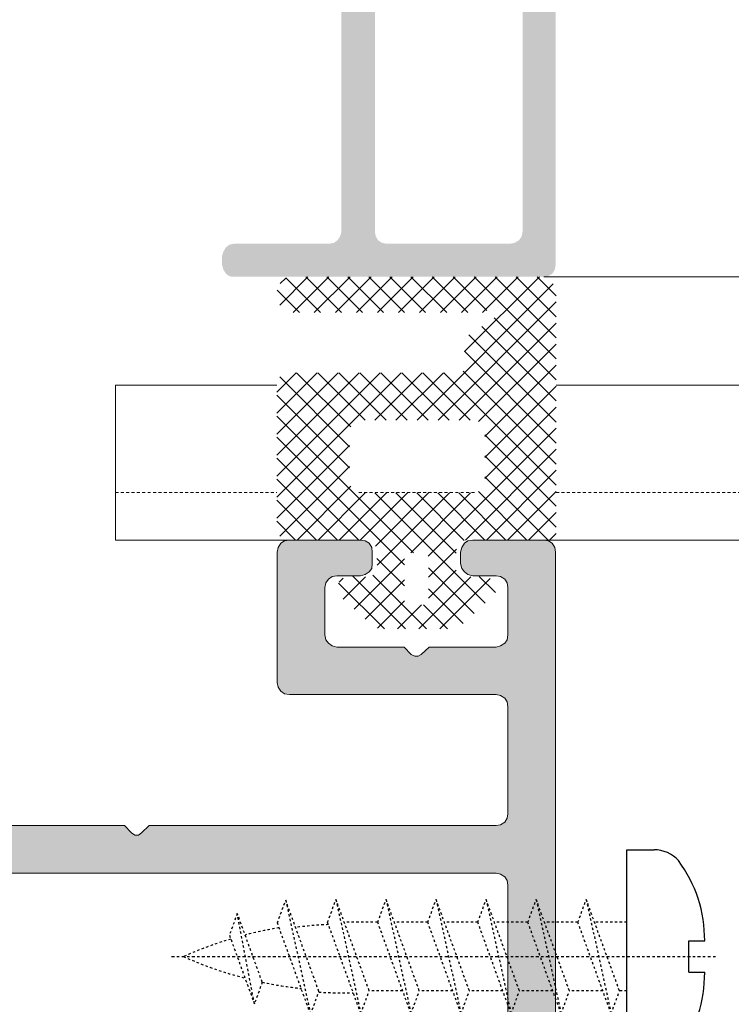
# Model space of a CAD drawing. Header units: millimetres. Extents: x -158258 to 126254, y -16359 to 60195.
# Tile 143 of 173: x -130156 to -130127, y 20854 to 20895. Entities that reach past the tile are written whole.
import ezdxf

# ---------------------------------------------------------------- set-up
doc = ezdxf.new("R2010")
doc.units = ezdxf.units.MM
doc.header["$LTSCALE"] = 0.1
doc.header["$MEASUREMENT"] = 0
doc.linetypes.add('CENTER', pattern=[2, 1.25, -0.25, 0.25, -0.25])
doc.linetypes.add('HIDDEN', pattern=[0.375, 0.25, -0.125])
doc.layers.add('01. Aluminium (Main Structure)', color=6, linetype='Continuous', lineweight=5)
doc.layers.add('3_Hatch', color=8, linetype='Continuous', lineweight=0)
for name, color, linetype in [('CENTER LINE', 8, 'CENTER'), ('DRY WALL LINE', 1, 'Continuous'), ('HARDWARES', 7, 'Continuous')]:
    doc.layers.add(name, color=color, linetype=linetype)

# ---------------------------------------------------------------- blocks, each defined once
blk = doc.blocks.new('A$C23054C9A')
at = {"layer": '3_Hatch'}
h = blk.add_hatch(color=256, dxfattribs=at)
h.dxf.hatch_style = 1
h.paths.add_polyline_path([(10.36235835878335, 60.5273725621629), (10.36235835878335, 25.99274578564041), (10.32502586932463, 25.82786062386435), (10.21613944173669, 25.645346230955), (10.03258803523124, 25.53542278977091), (9.850073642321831, 25.51675654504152), (4.654635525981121, 25.51675654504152), (4.453454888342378, 25.53542278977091), (4.289606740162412, 25.645346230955), (4.197312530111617, 25.82786062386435), (4.16101705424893, 25.99274578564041), (4.16101705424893, 60.5273725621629), (4.197312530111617, 60.71092396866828), (4.289606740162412, 60.87477211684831), (4.453454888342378, 60.98469555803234), (4.654635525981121, 61.02202804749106), (9.850073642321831, 61.02202804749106), (10.03258803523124, 60.98469555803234), (10.21613944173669, 60.87477211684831), (10.32502586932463, 60.71092396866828)], flags=16)
h.paths.add_polyline_path([(4.16101705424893, 5.890237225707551), (4.106055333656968, 6.091417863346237), (3.996131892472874, 6.256303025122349), (3.84991297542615, 6.366226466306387), (3.648732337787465, 6.402521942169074), (3.246371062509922, 6.402521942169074), (3.063856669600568, 6.366226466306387), (2.898971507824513, 6.256303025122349), (2.789048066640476, 6.091417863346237), (2.752752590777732, 5.890237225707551), (2.752752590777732, 1.902919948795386), (2.69779087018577, 1.701739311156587), (2.587867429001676, 1.536854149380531), (2.441648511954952, 1.426930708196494), (2.240467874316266, 1.408264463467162), (-4.454491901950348, 1.408264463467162), (-4.637006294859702, 1.426930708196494), (-4.801891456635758, 1.536854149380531), (-4.911814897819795, 1.701739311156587), (-4.948110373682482, 1.902919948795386), (-4.948110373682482, 19.49896664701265), (-4.911814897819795, 19.70014728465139), (-4.801891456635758, 19.84636620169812), (-4.637006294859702, 19.95628964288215), (-4.454491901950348, 20.01125136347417), (-1.893068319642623, 20.01125136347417), (-1.710553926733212, 20.04754683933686), (-1.545668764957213, 20.15747028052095), (-1.435745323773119, 20.32235544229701), (-1.399449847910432, 20.50486983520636), (-1.399449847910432, 23.59620736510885), (-1.380783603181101, 23.7973880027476), (-1.271897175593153, 23.96227316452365), (-1.088345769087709, 24.07219660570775), (-0.88716513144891, 24.10849208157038), (2.240467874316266, 24.10849208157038), (2.441648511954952, 24.07219660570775), (2.587867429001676, 23.96227316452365), (2.69779087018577, 23.7973880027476), (2.752752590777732, 23.59620736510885), (2.752752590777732, 19.60889008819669), (2.789048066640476, 19.40770945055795), (2.898971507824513, 19.26149053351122), (3.063856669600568, 19.15156709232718), (3.246371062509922, 19.11527161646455), (3.648732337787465, 19.11527161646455), (3.84991297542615, 19.15156709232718), (3.996131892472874, 19.26149053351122), (4.106055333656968, 19.40770945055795), (4.16101705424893, 19.60889008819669), (4.16101705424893, 23.59620736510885), (4.197312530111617, 23.7973880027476), (4.289606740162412, 23.96227316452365), (4.453454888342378, 24.07219660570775), (4.654635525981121, 24.10849208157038), (9.850073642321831, 24.10849208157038), (10.03258803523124, 24.07219660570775), (10.21613944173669, 23.96227316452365), (10.32502586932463, 23.7973880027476), (10.36235835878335, 23.59620736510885), (10.36235835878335, 1.902919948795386), (10.32502586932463, 1.701739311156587), (10.21613944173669, 1.536854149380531), (10.03258803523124, 1.426930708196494), (9.850073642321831, 1.408264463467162), (4.654635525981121, 1.408264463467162), (4.453454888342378, 1.426930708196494), (4.289606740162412, 1.536854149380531), (4.197312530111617, 1.701739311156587), (4.16101705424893, 1.902919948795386)], flags=16)
h.paths.add_polyline_path([(-6.045270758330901, 4.536934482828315), (-6.35637483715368, 4.225830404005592), (-6.35637483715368, 1.902919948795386), (-6.3937073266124, 1.701739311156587), (-6.502593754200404, 1.536854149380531), (-6.667478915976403, 1.426930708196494), (-6.868659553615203, 1.408264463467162), (-9.246531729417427, 1.408264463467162), (-9.447712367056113, 1.426930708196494), (-9.593931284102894, 1.536854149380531), (-9.70385472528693, 1.701739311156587), (-9.75881644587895, 1.902919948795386), (-9.75881644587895, 2.506461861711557), (-9.795111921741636, 2.688976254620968), (-9.905035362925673, 2.853861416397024), (-10.06992052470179, 2.963784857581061), (-10.25243491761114, 3.000080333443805), (-10.45361555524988, 2.963784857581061), (-10.61850071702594, 2.853861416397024), (-10.72842415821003, 2.688976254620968), (-10.76471963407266, 2.506461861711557), (-10.76471963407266, 0.493618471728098), (-10.72842415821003, 0.3111040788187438), (-10.61850071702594, 0.1462189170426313), (-10.45361555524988, 0.03629547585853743), (-10.25243491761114, -4.035882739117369e-12), (10.25243491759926, -4.035882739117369e-12), (10.453615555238, -0.05496172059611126), (10.59983447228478, -0.1648851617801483), (10.70975791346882, -0.3111040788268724), (10.76471963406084, -0.512284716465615), (10.76471963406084, -1.518187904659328), (10.80101510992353, -1.700702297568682), (10.89227230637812, -1.865587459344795), (11.05715746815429, -1.975510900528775), (11.25833810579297, -1.99314013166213), (11.44085249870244, -1.975510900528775), (11.6057376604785, -1.865587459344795), (11.71566110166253, -1.700702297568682), (11.75195657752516, -1.518187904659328), (11.75195657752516, 61.91800779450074), (11.71566110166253, 62.11918843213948), (11.6057376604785, 62.28407359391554), (11.44085249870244, 62.39296002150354), (11.25833810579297, 62.41162626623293), (-1.746849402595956, 62.41162626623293), (-1.948030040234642, 62.39296002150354), (-2.094248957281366, 62.28407359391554), (-2.20417239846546, 62.11918843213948), (-2.259134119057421, 61.91800779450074), (-2.259134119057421, 61.5156465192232), (-2.20417239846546, 61.3507613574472), (-2.094248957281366, 61.16824696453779), (-1.948030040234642, 61.05832352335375), (-1.746849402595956, 61.02202804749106), (2.240467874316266, 61.02202804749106), (2.441648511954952, 60.98469555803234), (2.587867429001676, 60.87477211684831), (2.69779087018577, 60.71092396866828), (2.752752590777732, 60.5273725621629), (2.752752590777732, 25.99274578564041), (2.69779087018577, 25.82786062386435), (2.587867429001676, 25.645346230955), (2.441648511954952, 25.53542278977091), (2.240467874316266, 25.51675654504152), (-3.832283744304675, 25.51675654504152), (-3.997168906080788, 25.48046106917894), (-4.088426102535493, 25.42549934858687), (-4.179683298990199, 25.37053762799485), (-4.23464501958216, 25.29794667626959), (-4.289606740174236, 25.22431871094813), (-4.308272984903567, 25.13306151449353), (-4.325902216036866, 25.05943354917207), (-4.325902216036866, 24.96817635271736), (-4.308272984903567, 24.87691915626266), (-4.289606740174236, 24.78566195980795), (-4.23464501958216, 24.7120339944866), (-4.179683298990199, 24.63944304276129), (-4.088426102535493, 24.58448132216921), (-3.997168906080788, 24.54818584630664), (-3.88724546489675, 24.51085335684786), (-3.302369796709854, 24.51085335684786), (-3.101189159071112, 24.4558916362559), (-2.953933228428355, 24.34700520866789), (-2.84504680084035, 24.19974927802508), (-2.807714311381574, 23.99856864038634), (-2.807714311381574, 21.9141713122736), (-2.84504680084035, 21.71299067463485), (-2.953933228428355, 21.5481055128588), (-3.101189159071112, 21.43818207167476), (-3.302369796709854, 21.40188659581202), (-8.86283669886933, 21.40188659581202), (-9.045351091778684, 21.43818207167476), (-9.21023625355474, 21.5481055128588), (-9.320159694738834, 21.71299067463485), (-9.356455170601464, 21.9141713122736), (-9.356455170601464, 23.99856864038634), (-9.320159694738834, 24.19974927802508), (-9.21023625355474, 24.34700520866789), (-9.045351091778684, 24.4558916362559), (-8.86283669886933, 24.51085335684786), (-8.331885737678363, 24.51085335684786), (-8.130705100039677, 24.54818584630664), (-7.984486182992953, 24.65707227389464), (-7.874562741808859, 24.80432820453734), (-7.819601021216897, 25.00550884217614), (-7.874562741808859, 25.20668947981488), (-7.984486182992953, 25.35290839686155), (-8.130705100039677, 25.46283183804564), (-8.331885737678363, 25.51675654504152), (-10.25243491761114, 25.51675654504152), (-10.45361555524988, 25.46283183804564), (-10.61850071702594, 25.35290839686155), (-10.72842415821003, 25.20668947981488), (-10.76471963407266, 25.00550884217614), (-10.76471963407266, 17.9081877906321), (-10.72842415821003, 17.70700715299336), (-10.61850071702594, 17.54212199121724), (-10.45361555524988, 17.43219855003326), (-10.25243491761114, 17.39590307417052), (-9.868739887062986, 17.39590307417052), (-9.667559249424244, 17.43219855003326), (-9.48504485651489, 17.54212199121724), (-9.41141689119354, 17.70700715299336), (-9.356455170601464, 17.9081877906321), (-9.356455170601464, 19.49896664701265), (-9.320159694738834, 19.70014728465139), (-9.21023625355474, 19.84636620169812), (-9.045351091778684, 19.95628964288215), (-8.86283669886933, 20.01125136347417), (-6.868659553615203, 20.01125136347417), (-6.667478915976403, 19.95628964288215), (-6.502593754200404, 19.84636620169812), (-6.3937073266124, 19.70014728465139), (-6.35637483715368, 19.49896664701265), (-6.35637483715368, 10.24362030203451), (-6.3937073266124, 10.06110590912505), (-6.502593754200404, 9.896220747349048), (-6.667478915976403, 9.786297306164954), (-6.868659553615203, 9.731335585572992), (-8.86283669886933, 9.731335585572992), (-9.045351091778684, 9.786297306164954), (-9.21023625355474, 9.896220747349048), (-9.320159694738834, 10.06110590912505), (-9.356455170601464, 10.24362030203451), (-9.356455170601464, 11.30448521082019), (-9.41141689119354, 11.4869996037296), (-9.48504485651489, 11.65188476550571), (-9.667559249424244, 11.76180820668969), (-9.868739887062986, 11.79810368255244), (-10.25243491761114, 11.79810368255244), (-10.45361555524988, 11.76180820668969), (-10.61850071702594, 11.65188476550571), (-10.72842415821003, 11.4869996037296), (-10.76471963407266, 11.30448521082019), (-10.76471963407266, 6.987397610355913), (-10.74709040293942, 6.859844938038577), (-10.70975791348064, 6.768587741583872), (-10.65479619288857, 6.694959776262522), (-10.59983447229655, 6.639998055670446), (-10.54590976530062, 6.585036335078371), (-10.47228179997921, 6.548740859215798), (-10.39865383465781, 6.512445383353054), (-10.32606288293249, 6.493779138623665), (-10.25243491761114, 6.493779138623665), (-10.16117772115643, 6.493779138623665), (-10.08858676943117, 6.530074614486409), (-10.01495880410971, 6.567407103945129), (-9.941330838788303, 6.603702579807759), (-9.887406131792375, 6.676293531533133), (-9.8324444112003, 6.74992149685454), (-9.75881644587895, 6.987397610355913), (-9.75881644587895, 7.590939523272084), (-9.70385472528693, 7.792120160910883), (-9.593931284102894, 7.957005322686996), (-9.447712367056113, 8.066928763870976), (-9.246531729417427, 8.085595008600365), (-6.868659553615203, 8.085595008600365), (-6.667478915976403, 8.066928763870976), (-6.502593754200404, 7.957005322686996), (-6.3937073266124, 7.792120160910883), (-6.35637483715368, 7.590939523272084), (-6.35637483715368, 5.268029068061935), (-6.045270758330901, 4.956924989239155), (-5.954013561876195, 4.829372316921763), (-5.954013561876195, 4.664487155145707)])
blk = doc.blocks.new('A$C768C5112')
at = {"layer": '3_Hatch'}
h = blk.add_hatch(color=256, dxfattribs=at)
h.dxf.hatch_style = 1
h.paths.add_polyline_path([(-4.223506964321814, -41.98522546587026), (-3.912497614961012, -41.67421611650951), (-3.912497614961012, -37.70677351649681), (-4.498231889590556, -36.68251605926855), (-4.498231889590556, -2.487038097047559), (-4.461947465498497, -2.304579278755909), (-4.352057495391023, -2.139744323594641), (-4.205883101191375, -2.029854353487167), (-4.004763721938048, -1.993569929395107), (4.004763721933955, -1.993569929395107), (4.188259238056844, -2.029854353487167), (4.35205749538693, -2.139744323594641), (4.461947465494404, -2.304579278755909), (4.516892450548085, -2.487038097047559), (4.516892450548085, -36.68251605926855), (3.894873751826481, -37.70677351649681), (3.894873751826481, -41.67421611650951), (4.205883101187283, -41.98522546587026), (4.297112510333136, -42.13139986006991), (4.297112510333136, -42.27757425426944), (4.205883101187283, -42.42374864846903), (3.894873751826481, -42.71713413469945), (3.894873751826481, -46.6845767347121), (4.516892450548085, -47.70883419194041), (4.516892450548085, -53.70716784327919), (4.461947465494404, -53.8896266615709), (4.35205749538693, -54.05446161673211), (4.188259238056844, -54.16435158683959), (4.004763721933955, -54.2006360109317), (-4.004763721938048, -54.2006360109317), (-4.205883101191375, -54.16435158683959), (-4.352057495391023, -54.05446161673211), (-4.461947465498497, -53.8896266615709), (-4.498231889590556, -53.70716784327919), (-4.498231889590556, -47.70883419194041), (-3.912497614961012, -46.6845767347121), (-3.912497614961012, -42.71713413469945), (-4.223506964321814, -42.42374864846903), (-4.278451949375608, -42.27757425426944), (-4.278451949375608, -42.13139986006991)], flags=16)
h.paths.add_polyline_path([(10.03938179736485, -54.01714049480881), (9.984436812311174, -54.2006360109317), (9.965776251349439, -54.38309482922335), (9.856922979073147, -54.54792978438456), (9.692088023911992, -54.65781975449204), (9.509629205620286, -54.69410417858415), (7.003930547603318, -54.69410417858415), (6.821471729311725, -54.65781975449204), (6.637976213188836, -54.54792978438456), (6.528086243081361, -54.38309482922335), (6.510462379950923, -54.2006360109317), (6.510462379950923, -2.487038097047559), (6.528086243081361, -2.304579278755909), (6.637976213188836, -2.139744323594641), (6.821471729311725, -2.029854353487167), (7.003930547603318, -1.993569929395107), (11.88677733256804, -1.993569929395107), (12.17912612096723, -1.682560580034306), (12.32530051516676, -1.591331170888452), (12.47147490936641, -1.591331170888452), (12.59898874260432, -1.682560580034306), (12.92865865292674, -1.993569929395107), (27.50255676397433, -1.993569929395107), (27.68605228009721, -2.029854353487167), (27.86851109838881, -2.139744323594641), (27.95974050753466, -2.304579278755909), (27.99602493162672, -2.487038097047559), (27.99602493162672, -6.985269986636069), (27.95974050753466, -7.186389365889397), (27.86851109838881, -7.351224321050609), (27.68605228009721, -7.461114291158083), (27.50255676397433, -7.497398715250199), (18.81710233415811, -7.497398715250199), (18.61598295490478, -7.533683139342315), (18.45114799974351, -7.64357310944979), (18.34125802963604, -7.808408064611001), (18.30497360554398, -8.009527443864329), (18.30497360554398, -13.47707180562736), (18.34125802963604, -13.67819118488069), (18.45114799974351, -13.86065000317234), (18.61598295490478, -13.95291611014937), (18.81710233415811, -13.98920053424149), (21.79760859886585, -13.98920053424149), (21.99872797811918, -13.95291611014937), (22.16356293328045, -13.86065000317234), (22.27241620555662, -13.67819118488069), (22.29107676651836, -13.47707180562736), (22.29107676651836, -13.00122750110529), (22.27241620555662, -12.80010812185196), (22.16356293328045, -12.65393372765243), (21.99872797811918, -12.5440437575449), (21.79760859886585, -12.49013547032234), (20.80963556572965, -12.49013547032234), (20.60851618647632, -12.4528143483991), (20.46234179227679, -12.34292437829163), (20.35245182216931, -12.19674998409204), (20.29750683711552, -11.99563060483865), (20.29750683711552, -10.00309737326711), (20.35245182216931, -9.801977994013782), (20.46234179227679, -9.655803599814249), (20.60851618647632, -9.545913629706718), (20.80963556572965, -9.49096864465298), (23.64396743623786, -9.49096864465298), (23.93735292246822, -9.179959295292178), (24.08352731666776, -9.106353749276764), (24.2297017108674, -9.106353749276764), (24.35721554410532, -9.179959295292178), (24.68688545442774, -9.49096864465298), (27.50255676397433, -9.49096864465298), (27.68605228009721, -9.545913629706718), (27.86851109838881, -9.655803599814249), (27.95974050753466, -9.801977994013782), (27.99602493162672, -10.00309737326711), (27.99602493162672, -11.99563060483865), (27.95974050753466, -12.19674998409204), (27.86851109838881, -12.34292437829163), (27.68605228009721, -12.4528143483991), (27.50255676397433, -12.49013547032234), (26.51562042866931, -12.49013547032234), (26.31450104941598, -12.5440437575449), (26.16832665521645, -12.65393372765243), (26.05843668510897, -12.80010812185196), (26.00349170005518, -13.00122750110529), (26.00349170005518, -13.47707180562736), (26.05843668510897, -13.67819118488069), (26.16832665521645, -13.86065000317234), (26.31450104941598, -13.95291611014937), (26.51562042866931, -13.98920053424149), (29.51375055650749, -13.98920053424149), (29.69724607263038, -13.95291611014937), (29.86208102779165, -13.86065000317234), (29.97093430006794, -13.67819118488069), (29.98959486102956, -13.47707180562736), (29.97093430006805, 81.00442663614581), (29.86208102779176, 81.1879221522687), (29.77966355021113, 81.24286713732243), (29.69724607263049, 81.29781212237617), (29.60549831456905, 81.3066240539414), (29.5137505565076, 81.31543598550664), (-29.51375055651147, 81.31543598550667), (-29.7148699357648, 81.2978121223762), (-29.86104432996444, 81.18792215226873), (-29.97093430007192, 81.00442663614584), (-30.00721872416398, 80.84062837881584), (-30.00721872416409, -13.47707180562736), (-29.97093430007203, -13.67819118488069), (-29.86104432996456, -13.86065000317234), (-29.71486993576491, -13.95291611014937), (-29.51375055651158, -13.98920053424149), (-26.4959231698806, -13.98920053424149), (-26.31346435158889, -13.95291611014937), (-26.14862939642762, -13.86065000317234), (-26.03873942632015, -13.67819118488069), (-26.00245500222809, -13.47707180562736), (-26.00245500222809, -13.00122750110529), (-26.03873942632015, -12.80010812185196), (-26.14862939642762, -12.65393372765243), (-26.31346435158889, -12.5440437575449), (-26.4959231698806, -12.49013547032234), (-27.52018062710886, -12.49013547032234), (-27.68501558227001, -12.4528143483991), (-27.86747440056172, -12.34292437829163), (-27.97736437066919, -12.19674998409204), (-28.01364879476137, -11.99563060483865), (-28.01364879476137, -10.00309737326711), (-27.97736437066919, -9.801977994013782), (-27.86747440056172, -9.655803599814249), (-27.68501558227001, -9.545913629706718), (-27.52018062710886, -9.49096864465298), (-24.68584875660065, -9.49096864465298), (-24.37483940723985, -9.179959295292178), (-24.24732557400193, -9.106353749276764), (-24.06383005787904, -9.106353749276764), (-23.93631622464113, -9.179959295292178), (-23.62530687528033, -9.49096864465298), (-20.80963556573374, -9.49096864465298), (-20.60851618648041, -9.545913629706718), (-20.44368123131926, -9.655803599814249), (-20.33379126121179, -9.801977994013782), (-20.29750683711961, -10.00309737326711), (-20.29750683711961, -11.99563060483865), (-20.33379126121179, -12.19674998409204), (-20.44368123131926, -12.34292437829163), (-20.60851618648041, -12.4528143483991), (-20.80963556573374, -12.49013547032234), (-21.81523246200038, -12.49013547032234), (-22.01635184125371, -12.5440437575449), (-22.16252623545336, -12.65393372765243), (-22.27241620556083, -12.80010812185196), (-22.30870062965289, -13.00122750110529), (-22.30870062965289, -13.47707180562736), (-22.27241620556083, -13.67819118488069), (-22.16252623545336, -13.86065000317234), (-22.01635184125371, -13.95291611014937), (-21.81523246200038, -13.98920053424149), (-18.79740507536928, -13.98920053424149), (-18.61494625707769, -13.95291611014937), (-18.45011130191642, -13.86065000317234), (-18.34125802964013, -13.67819118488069), (-18.30393690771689, -13.47707180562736), (-18.30393690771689, -8.009527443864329), (-18.34125802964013, -7.808408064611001), (-18.45011130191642, -7.64357310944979), (-18.61494625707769, -7.533683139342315), (-18.79740507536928, -7.497398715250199), (-27.52018062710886, -7.497398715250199), (-27.68501558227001, -7.461114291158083), (-27.86747440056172, -7.351224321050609), (-27.97736437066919, -7.186389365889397), (-28.01364879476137, -6.985269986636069), (-28.01364879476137, -2.487038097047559), (-27.97736437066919, -2.304579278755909), (-27.86747440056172, -2.139744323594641), (-27.68501558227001, -2.029854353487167), (-27.52018062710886, -1.993569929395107), (-12.92762195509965, -1.993569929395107), (-12.61764930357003, -1.682560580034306), (-12.48909877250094, -1.591331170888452), (-12.3429243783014, -1.591331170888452), (-12.17808942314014, -1.682560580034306), (-11.86708007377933, -1.993569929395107), (-7.002893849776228, -1.993569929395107), (-6.801774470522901, -2.029854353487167), (-6.655600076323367, -2.139744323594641), (-6.545710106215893, -2.304579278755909), (-6.509425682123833, -2.487038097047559), (-6.509425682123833, -54.2006360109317), (-6.545710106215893, -54.38309482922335), (-6.655600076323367, -54.54792978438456), (-6.801774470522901, -54.65781975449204), (-7.002893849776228, -54.69410417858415), (-9.508592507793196, -54.69410417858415), (-9.709711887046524, -54.65781975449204), (-9.855886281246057, -54.54792978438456), (-9.965776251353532, -54.38309482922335), (-10.0020606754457, -54.2006360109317), (-10.03834509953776, -54.01714049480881), (-10.14823506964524, -53.83468167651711), (-10.31307002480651, -53.72479170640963), (-10.4955288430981, -53.70716784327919), (-11.50216243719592, -53.70716784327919), (-11.70328181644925, -53.72479170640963), (-11.8494562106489, -53.83468167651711), (-11.95934618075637, -54.01714049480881), (-12.01325446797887, -54.2006360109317), (-12.01325446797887, -56.21182980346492), (-11.95934618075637, -56.39532531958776), (-11.8494562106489, -56.55912357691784), (-11.70328181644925, -56.66901354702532), (-11.50216243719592, -56.68767410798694), (-0.5297525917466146, -56.68767410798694), (-0.201119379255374, -56.39532531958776), (-0.07256884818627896, -56.3217197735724), (0.07360554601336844, -56.3217197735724), (0.2197799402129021, -56.39532531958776), (0.5121287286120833, -56.68767410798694), (11.50216243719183, -56.68767410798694), (11.68565795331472, -56.66901354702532), (11.8494562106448, -56.55912357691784), (11.95934618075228, -56.39532531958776), (12.01429116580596, -56.21182980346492), (12.01429116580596, -54.2006360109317), (11.95934618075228, -54.01714049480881), (11.8494562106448, -53.83468167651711), (11.68565795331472, -53.72479170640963), (11.50216243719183, -53.70716784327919), (10.4965655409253, -53.70716784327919), (10.29544616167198, -53.72479170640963), (10.14927176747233, -53.83468167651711)])
h.paths.add_polyline_path([(27.99602493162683, 77.82280099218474), (27.95974050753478, 78.0062965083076), (27.86851109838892, 78.1887553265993), (27.68605228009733, 78.29864529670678), (27.50255676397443, 78.33492972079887), (-27.52018062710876, 78.3349297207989), (-27.6850155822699, 78.29864529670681), (-27.8674744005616, 78.18875532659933), (-27.97736437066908, 78.00629650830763), (-28.01364879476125, 77.82280099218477), (-28.01364879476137, 0.5121287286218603), (-27.97736437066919, 0.3110093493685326), (-27.86747440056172, 0.1648349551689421), (-27.68501558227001, 0.05494498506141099), (-27.52018062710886, 7.73070496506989e-12), (27.50255676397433, 7.73070496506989e-12), (27.68605228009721, 0.05494498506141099), (27.86851109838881, 0.1648349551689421), (27.95974050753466, 0.3110093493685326), (27.99602493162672, 0.5121287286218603)], flags=16)
at = {"layer": '01. Aluminium (Main Structure)', "linetype": 'ByBlock'}
for p, q in [((29.98959486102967, 80.84062837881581), (29.98959486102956, -13.47707180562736)), ((27.99602493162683, 77.82280099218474), (27.99602493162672, 0.5121287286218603)), ((27.99602493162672, 0.5121287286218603), (27.95974050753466, 0.3110093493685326)), ((27.50255676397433, 7.73070496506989e-12), (-27.52018062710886, 7.73070496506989e-12)), ((27.68605228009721, 0.05494498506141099), (27.50255676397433, 7.73070496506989e-12)), ((27.86851109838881, 0.1648349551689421), (27.68605228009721, 0.05494498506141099)), ((27.95974050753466, 0.3110093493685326), (27.86851109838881, 0.1648349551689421)), ((12.17912612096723, -1.682560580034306), (12.32530051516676, -1.591331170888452)), ((12.32530051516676, -1.591331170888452), (12.47147490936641, -1.591331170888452)), ((12.47147490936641, -1.591331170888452), (12.59898874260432, -1.682560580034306)), ((7.003930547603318, -1.993569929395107), (11.88677733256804, -1.993569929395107)), ((11.88677733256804, -1.993569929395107), (12.17912612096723, -1.682560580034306)), ((12.59898874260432, -1.682560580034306), (12.92865865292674, -1.993569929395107)), ((12.92865865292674, -1.993569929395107), (27.50255676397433, -1.993569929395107)), ((27.50255676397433, -1.993569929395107), (27.68605228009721, -2.029854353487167)), ((27.68605228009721, -2.029854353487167), (27.86851109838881, -2.139744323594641)), ((27.86851109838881, -2.139744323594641), (27.95974050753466, -2.304579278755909)), ((27.95974050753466, -2.304579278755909), (27.99602493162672, -2.487038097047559)), ((27.99602493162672, -2.487038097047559), (27.99602493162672, -6.985269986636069)), ((27.99602493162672, -6.985269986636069), (27.95974050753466, -7.186389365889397)), ((27.86851109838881, -7.351224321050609), (27.68605228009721, -7.461114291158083)), ((27.95974050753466, -7.186389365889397), (27.86851109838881, -7.351224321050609)), ((18.30497360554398, -8.009527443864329), (18.34125802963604, -7.808408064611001)), ((18.34125802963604, -7.808408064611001), (18.45114799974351, -7.64357310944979)), ((18.45114799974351, -7.64357310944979), (18.61598295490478, -7.533683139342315)), ((18.61598295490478, -7.533683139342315), (18.81710233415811, -7.497398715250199)), ((27.50255676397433, -7.497398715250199), (18.81710233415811, -7.497398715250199)), ((27.68605228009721, -7.461114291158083), (27.50255676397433, -7.497398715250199)), ((18.30497360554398, -8.009527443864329), (18.30497360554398, -13.47707180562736)), ((20.60851618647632, -9.545913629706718), (20.80963556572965, -9.49096864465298)), ((20.80963556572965, -9.49096864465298), (23.64396743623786, -9.49096864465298)), ((23.64396743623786, -9.49096864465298), (23.93735292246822, -9.179959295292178)), ((23.93735292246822, -9.179959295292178), (24.08352731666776, -9.106353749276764)), ((24.08352731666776, -9.106353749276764), (24.2297017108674, -9.106353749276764)), ((24.2297017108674, -9.106353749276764), (24.35721554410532, -9.179959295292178)), ((24.35721554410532, -9.179959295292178), (24.68688545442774, -9.49096864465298)), ((24.68688545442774, -9.49096864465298), (27.50255676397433, -9.49096864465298)), ((27.50255676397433, -9.49096864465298), (27.68605228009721, -9.545913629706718)), ((20.29750683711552, -10.00309737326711), (20.35245182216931, -9.801977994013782)), ((20.35245182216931, -9.801977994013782), (20.46234179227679, -9.655803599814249)), ((20.46234179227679, -9.655803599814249), (20.60851618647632, -9.545913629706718)), ((27.68605228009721, -9.545913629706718), (27.86851109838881, -9.655803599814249)), ((27.86851109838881, -9.655803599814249), (27.95974050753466, -9.801977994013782)), ((27.95974050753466, -9.801977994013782), (27.99602493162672, -10.00309737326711)), ((20.29750683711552, -11.99563060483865), (20.29750683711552, -10.00309737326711)), ((27.99602493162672, -10.00309737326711), (27.99602493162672, -11.99563060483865)), ((20.35245182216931, -12.19674998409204), (20.29750683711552, -11.99563060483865)), ((27.99602493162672, -11.99563060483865), (27.95974050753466, -12.19674998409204)), ((20.46234179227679, -12.34292437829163), (20.35245182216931, -12.19674998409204)), ((20.60851618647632, -12.4528143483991), (20.46234179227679, -12.34292437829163)), ((27.86851109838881, -12.34292437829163), (27.68605228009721, -12.4528143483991)), ((27.95974050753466, -12.19674998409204), (27.86851109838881, -12.34292437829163)), ((20.80963556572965, -12.49013547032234), (20.60851618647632, -12.4528143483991)), ((21.79760859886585, -12.49013547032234), (20.80963556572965, -12.49013547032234)), ((21.79760859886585, -12.49013547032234), (21.99872797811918, -12.5440437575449)), ((21.99872797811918, -12.5440437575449), (22.16356293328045, -12.65393372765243)), ((22.16356293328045, -12.65393372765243), (22.27241620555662, -12.80010812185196)), ((22.27241620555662, -12.80010812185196), (22.29107676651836, -13.00122750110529)), ((26.00349170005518, -13.00122750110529), (26.05843668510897, -12.80010812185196)), ((26.05843668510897, -12.80010812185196), (26.16832665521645, -12.65393372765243)), ((26.16832665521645, -12.65393372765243), (26.31450104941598, -12.5440437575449)), ((26.31450104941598, -12.5440437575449), (26.51562042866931, -12.49013547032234)), ((27.50255676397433, -12.49013547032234), (26.51562042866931, -12.49013547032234)), ((27.68605228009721, -12.4528143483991), (27.50255676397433, -12.49013547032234)), ((22.29107676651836, -13.00122750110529), (22.29107676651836, -13.47707180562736)), ((26.00349170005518, -13.00122750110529), (26.00349170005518, -13.47707180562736)), ((18.34125802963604, -13.67819118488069), (18.30497360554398, -13.47707180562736)), ((22.29107676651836, -13.47707180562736), (22.27241620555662, -13.67819118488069)), ((26.05843668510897, -13.67819118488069), (26.00349170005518, -13.47707180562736)), ((29.98959486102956, -13.47707180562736), (29.97093430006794, -13.67819118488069)), ((18.45114799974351, -13.86065000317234), (18.34125802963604, -13.67819118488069)), ((18.61598295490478, -13.95291611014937), (18.45114799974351, -13.86065000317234)), ((18.81710233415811, -13.98920053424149), (18.61598295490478, -13.95291611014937)), ((18.81710233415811, -13.98920053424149), (21.79760859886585, -13.98920053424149)), ((21.99872797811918, -13.95291611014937), (21.79760859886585, -13.98920053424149)), ((22.16356293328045, -13.86065000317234), (21.99872797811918, -13.95291611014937)), ((22.27241620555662, -13.67819118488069), (22.16356293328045, -13.86065000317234)), ((26.16832665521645, -13.86065000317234), (26.05843668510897, -13.67819118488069)), ((26.31450104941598, -13.95291611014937), (26.16832665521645, -13.86065000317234)), ((26.51562042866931, -13.98920053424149), (26.31450104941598, -13.95291611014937)), ((26.51562042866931, -13.98920053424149), (29.51375055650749, -13.98920053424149)), ((29.69724607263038, -13.95291611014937), (29.51375055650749, -13.98920053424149)), ((29.86208102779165, -13.86065000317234), (29.69724607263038, -13.95291611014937)), ((29.97093430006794, -13.67819118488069), (29.86208102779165, -13.86065000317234))]:
    blk.add_line(p, q, dxfattribs=at)
blk = doc.blocks.new('*U1030')
at = {"layer": 'CENTER LINE', "linetype": 'CENTER'}
blk.add_line((0, -19.12470507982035), (0, 3.774010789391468), dxfattribs=at)
at = {"layer": 'HARDWARES', "linetype": 'Continuous'}
for p, q in [((-0.6609298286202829, 2.613080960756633), (-0.6609298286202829, 3.274010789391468)), ((0.6609298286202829, 2.613080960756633), (0.6609298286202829, 3.274010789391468)), ((0.6609298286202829, 2.613080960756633), (-0.6609298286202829, 2.613080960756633)), ((-4.488571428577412, 0), (-4.488571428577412, 1.150185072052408)), ((4.488571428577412, 1.150184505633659), (4.488571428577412, 0)), ((4.488571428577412, 0), (-4.488571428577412, 0))]:
    blk.add_line(p, q, dxfattribs=at)
at = {"layer": 'HARDWARES'}
for p, q in [((4.488571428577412, 0.817582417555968), (4.488571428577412, 0)), ((4.488571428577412, 0), (-4.488571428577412, 0))]:
    blk.add_line(p, q, dxfattribs=at)
at = {"layer": 'HARDWARES', "linetype": 'HIDDEN'}
for p, q in [((1.440000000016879, 0), (1.440000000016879, -0.3061200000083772)), ((1.440000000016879, -1.004879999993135), (1.440000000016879, -2.408519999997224)), ((-1.440000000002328, -2.053199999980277), (-1.440000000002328, -3.456749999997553)), ((1.440000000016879, -3.107279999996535), (1.440000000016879, -4.510920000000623)), ((-1.440000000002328, -4.155599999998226), (-1.440000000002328, -5.559150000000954)), ((1.440000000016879, -5.209680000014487), (1.440000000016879, -6.613320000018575)), ((-1.440000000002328, -6.258000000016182), (-1.440000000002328, -7.661550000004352)), ((1.440000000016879, -7.312080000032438), (1.440000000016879, -8.715720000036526)), ((-1.440000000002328, -8.360400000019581), (-1.440000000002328, -9.763950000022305)), ((1.440000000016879, -9.414480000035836), (1.440000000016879, -10.81812000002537)), ((-1.440000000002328, -10.46280000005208), (-1.440000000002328, -11.8663500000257)), ((1.076159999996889, -15.31407514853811), (-1.811639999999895, -16.36515514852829)), ((1.986480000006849, -15.64551514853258), (-1.811639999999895, -16.36515514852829)), ((-0.9011999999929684, -16.69647514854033), (1.986480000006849, -15.64551514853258)), ((1.076159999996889, -15.31407514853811), (1.986480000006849, -15.64551514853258)), ((-1.811639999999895, -16.36515514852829), (-0.9011999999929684, -16.69647514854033))]:
    blk.add_line(p, q, dxfattribs=at)
for points in [[(-1.440000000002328, 1.45519e-11), (-1.440000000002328, -1.354349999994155)], [(2.400000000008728, -0.655559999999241), (1.440000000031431, -0.3061199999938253), (-2.399999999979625, -1.703759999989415), (2.400000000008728, -0.655559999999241), (-1.440000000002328, -2.053200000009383), (-2.399999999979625, -1.703759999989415)], [(2.400000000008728, -2.757960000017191), (1.440000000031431, -2.408519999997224), (-2.399999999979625, -3.806160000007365), (2.400000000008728, -2.757960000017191), (-1.440000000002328, -4.155599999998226), (-2.399999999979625, -3.806160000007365)], [(2.400000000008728, -4.860360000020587), (1.440000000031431, -4.510920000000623), (-2.399999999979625, -5.908560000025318), (2.400000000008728, -4.860360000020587), (-1.440000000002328, -6.258000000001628), (-2.399999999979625, -5.908560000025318)], [(2.400000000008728, -6.962760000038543), (1.440000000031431, -6.613320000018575), (-2.399999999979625, -8.010960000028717), (2.400000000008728, -6.962760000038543), (-1.440000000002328, -8.360400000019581), (-2.399999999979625, -8.010960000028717)], [(2.400000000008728, -9.06516000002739), (1.440000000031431, -8.715720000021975), (-2.399999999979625, -10.11336000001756), (2.400000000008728, -9.06516000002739), (-1.440000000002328, -10.46280000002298), (-2.399999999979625, -10.11336000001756)], [(2.400000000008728, -11.17120999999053), (1.440000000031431, -10.82176999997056), (-2.399999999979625, -12.21940999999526), (2.400000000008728, -11.17120999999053), (-1.440000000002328, -12.56885000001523), (-2.399999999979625, -12.21940999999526)], [(2.428054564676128, -13.28330415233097), (1.468054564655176, -12.93386415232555), (-2.371945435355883, -14.33150415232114), (2.428054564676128, -13.28330415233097), (-1.411945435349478, -14.68094415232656), (-2.371945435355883, -14.33150415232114)]]:
    blk.add_lwpolyline(points, dxfattribs=at)
at = {"layer": 'HARDWARES', "linetype": 'Continuous'}
for centre, radius, start, end in [((-0.7055913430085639, -2.297439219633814), 5.571559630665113, 89.54071651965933, 126.6337815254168), ((0.7055912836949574, -2.297439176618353), 5.571559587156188, 53.36621261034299, 90.45928287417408), ((-3.117142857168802, 1.150185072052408), 1.37142857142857, 131.7376037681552, 180), ((3.117142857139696, 1.150184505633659), 1.37142857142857, 0, 48.2623911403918)]:
    blk.add_arc(centre, radius, start, end, dxfattribs=at)
at = {"layer": 'HARDWARES', "linetype": 'HIDDEN'}
for centre, radius, start, end in [((-15.26299043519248, -11.79904749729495), 16.79315957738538, 356.0960692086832, 1.058428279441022), ((15.43309956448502, -11.79904749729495), 16.79315957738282, 182.5080075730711, 187.2926171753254), ((-15.34804499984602, -11.81309849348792), 16.79315957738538, 347.9668111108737, 353.6815361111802), ((15.34804499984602, -11.81309849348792), 16.79315957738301, 189.5794861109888, 194.562172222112), ((-15.34804499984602, -11.81309849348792), 16.79315957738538, 336.0565194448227, 345.4243000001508), ((15.34804499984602, -11.81309849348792), 16.79315957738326, 196.6931290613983, 203.9434805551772)]:
    blk.add_arc(centre, radius, start, end, dxfattribs=at)
blk = doc.blocks.new('*U1023')
at = {"layer": '3_Hatch'}
h = blk.add_hatch(dxfattribs=at)
h.set_pattern_fill('ANSI37', color=256, scale=5)
h.set_pattern_definition([(45, (-3600337.521175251, -1228450.962727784), (-0.4419417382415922, 0.4419417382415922), []), (135, (-3600337.521175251, -1228450.962727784), (-0.4419417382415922, -0.4419417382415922), [])])
edge = h.paths.add_edge_path(flags=16)
edge.add_line((-27.02557416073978, 100.9353359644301), (-27.02557391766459, 102.9922385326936))
edge.add_arc((-26.52557391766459, 102.9922384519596), 0.4999999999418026, 89.99998847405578, 179.9999907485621, ccw=False)
edge.add_line((-26.52557381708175, 103.4922384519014), (-21.84557433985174, 103.4922375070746))
edge.add_arc((-21.84557444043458, 102.992237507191), 0.4999999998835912, -9.274355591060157e-06, 89.99998844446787, ccw=False)
edge.add_line((-21.34557444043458, 102.9922374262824), (-21.34557468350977, 100.9353348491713))
edge.add_arc((-21.84557468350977, 100.9353349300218), 0.500000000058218, 269.9999883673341, 359.9999907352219, ccw=False)
edge.add_line((-21.84557478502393, 100.4353349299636), (-26.52557426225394, 100.4353358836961))
edge.add_arc((-26.52557416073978, 100.9353358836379), 0.4999999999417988, 179.999990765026, 269.99998835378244, ccw=False)
edge = h.paths.add_edge_path(flags=16)
edge.add_line((-23.855957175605, 106.0046557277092), (-24.45521685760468, 106.0046557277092))
edge.add_arc((-24.45521685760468, 106.2046557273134), 0.1999999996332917, 180, 269.9999999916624, ccw=False)
edge.add_line((-24.65521685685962, 106.2046557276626), (-24.65521685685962, 107.9978308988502))
edge.add_arc((-24.45521685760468, 107.9978308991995), 0.1999999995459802, 90.00000009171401, 180.0000001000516, ccw=False)
edge.add_line((-24.45521685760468, 108.1978308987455), (-23.855957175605, 108.1978308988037))
edge.add_arc((-23.855957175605, 107.997830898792), 0.2000000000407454, 0, 90, ccw=False)
edge.add_line((-23.65595717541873, 107.997830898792), (-23.65595717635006, 106.2046557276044))
edge.add_arc((-23.855957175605, 106.204655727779), 0.2000000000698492, 270, 359.9999999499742, ccw=False)
edge = h.paths.add_edge_path()
edge.add_line((-26.02325532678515, 109.0662557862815), (-27.44695648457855, 107.7523584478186))
edge.add_arc((-26.93778407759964, 107.536807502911), 0.5529183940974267, 157.0553165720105, 290.8746305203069)
edge.add_line((-26.74076580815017, 107.0201813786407), (-26.24076580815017, 107.0201812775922))
edge.add_arc((-26.21088184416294, 106.6117028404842), 0.409570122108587, -15.274822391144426, 94.18426008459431, ccw=False)
edge.add_line((-25.81578049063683, 106.5038019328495), (-25.81576864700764, 105.9465910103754))
edge.add_arc((-26.34721969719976, 105.9888483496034), 0.5331284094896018, 284.20778715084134, 355.4537977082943, ccw=False)
edge.add_line((-26.21636911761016, 105.4720272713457), (-29.78904490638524, 105.4718758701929))
edge.add_arc((-29.77557348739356, 105.222239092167), 0.250000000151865, 93.08891792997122, 179.9999883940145)
edge.add_line((-30.02557348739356, 105.2222391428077), (-30.02557545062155, 94.94416664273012))
edge.add_arc((-29.26374882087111, 95.18833341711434), 0.7999982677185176, 197.7707460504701, 256.1410221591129)
edge.add_line((-29.45537478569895, 94.41162451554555), (-18.74641888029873, 94.41161990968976))
edge.add_arc((-19.12635847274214, 95.16166100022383), 0.8407828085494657, 296.8648754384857, 423.1227294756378)
edge.add_line((-18.74625662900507, 95.91161987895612), (-26.98108857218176, 95.91162154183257))
edge.add_arc((-27.17070124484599, 96.07455414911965), 0.2500000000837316, 89.99998832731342, 319.32780379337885, ccw=False)
edge.add_line((-27.17070119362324, 96.32455414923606), (-26.4035027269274, 96.80961300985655))
edge.add_arc((-26.6707009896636, 97.2322299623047), 0.5000000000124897, 302.3029945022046, 359.9999839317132)
edge.add_line((-26.1707009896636, 97.23222982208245), (-26.17070070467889, 98.2455479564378))
edge.add_arc((-25.97070071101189, 98.24549856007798), 0.2000000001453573, 89.99998836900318, 179.9858489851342, ccw=False)
edge.add_line((-25.97070067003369, 98.44549856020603), (-18.78557491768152, 98.44549710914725))
edge.add_arc((-18.78557481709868, 98.94549710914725), 0.5000000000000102, 269.9999884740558, 359.9999892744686)
edge.add_line((-18.28557481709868, 98.94549701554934), (-18.28557379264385, 104.9718927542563))
edge.add_arc((-18.78557379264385, 104.9718928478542), 0.5000000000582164, 359.9999892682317, 449.9977882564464)
edge.add_line((-18.78555449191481, 105.4718928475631), (-22.0947777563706, 105.4720205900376))
edge.add_arc((-21.96392696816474, 105.9888416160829), 0.5331284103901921, 184.5461790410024, 255.79218964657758, ccw=False)
edge.add_line((-22.49537803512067, 105.9465844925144), (-22.49537792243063, 106.5037954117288))
edge.add_arc((-22.09798023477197, 106.6093163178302), 0.4111685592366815, 86.15278196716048, 194.8705837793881, ccw=False)
edge.add_line((-22.07039239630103, 107.0195583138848), (-21.57039235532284, 107.0201744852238))
edge.add_arc((-21.37337387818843, 107.5368005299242), 0.5529183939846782, 249.125346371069, 382.944660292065)
edge.add_line((-20.8642013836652, 107.7523512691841), (-22.28790201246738, 109.066249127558))
edge.add_arc((-22.73640515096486, 108.4037957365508), 0.7999997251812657, 55.90068356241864, 89.99987033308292)
edge.add_line((-22.73640334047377, 109.2037954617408), (-25.5747522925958, 109.2038018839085))
edge.add_arc((-25.57475245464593, 108.403801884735), 0.7999999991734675, 89.9999884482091, 124.0992801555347)
for p, q in [((-28.39941993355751, 105.4719347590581), (-100, 105.4719347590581)), ((-11.51046238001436, 105.4719347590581), (-19.8712906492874, 105.4719347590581)), ((-30.0255746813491, 98.96775415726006), (-100, 98.96775415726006)), ((-11.51046238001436, 98.96775415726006), (-18.28557481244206, 98.96775415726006)), ((-29.50582501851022, 94.41162153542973), (-100, 94.41162153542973))]:
    blk.add_line(p, q, dxfattribs=at)
at = {"layer": '3_Hatch', "linetype": 'HIDDEN', "ltscale": 5}
for p, q in [((-30.02557381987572, 103.4802959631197), (-100, 103.4802959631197)), ((-21.73695149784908, 103.4802959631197), (-26.6342011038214, 103.4802959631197)), ((-11.51046238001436, 103.4802959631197), (-18.28557404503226, 103.4802959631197))]:
    blk.add_line(p, q, dxfattribs=at)
at = {"layer": '3_Hatch'}
blk.add_lwpolyline([(-11.51046238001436, 105.4719347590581), (-11.51046238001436, 98.96775415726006)], dxfattribs=at)
at = {"layer": '3_Hatch', "xscale": -1}
for name, p in [('A$C768C5112', (0, 119.4611352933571)), ('A$C23054C9A', (-18.2474869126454, 31.99999526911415))]:
    blk.add_blockref(name, p, dxfattribs=at)
at = {"layer": 'HARDWARES', "rotation": 90.00000000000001}
blk.add_blockref('*U1030', (-32.98959486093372, 122.9719347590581), dxfattribs=at)

msp = doc.modelspace()

# ---------------------------------------------------------------- block references
at = {"layer": 'DRY WALL LINE', "linetype": 'Continuous', "transparency": 33554687, "rotation": 179.999999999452}
msp.add_blockref('*U1023', (-130163.9469601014, 20978.95285301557), dxfattribs=at)

doc.saveas('drawing.dxf')
